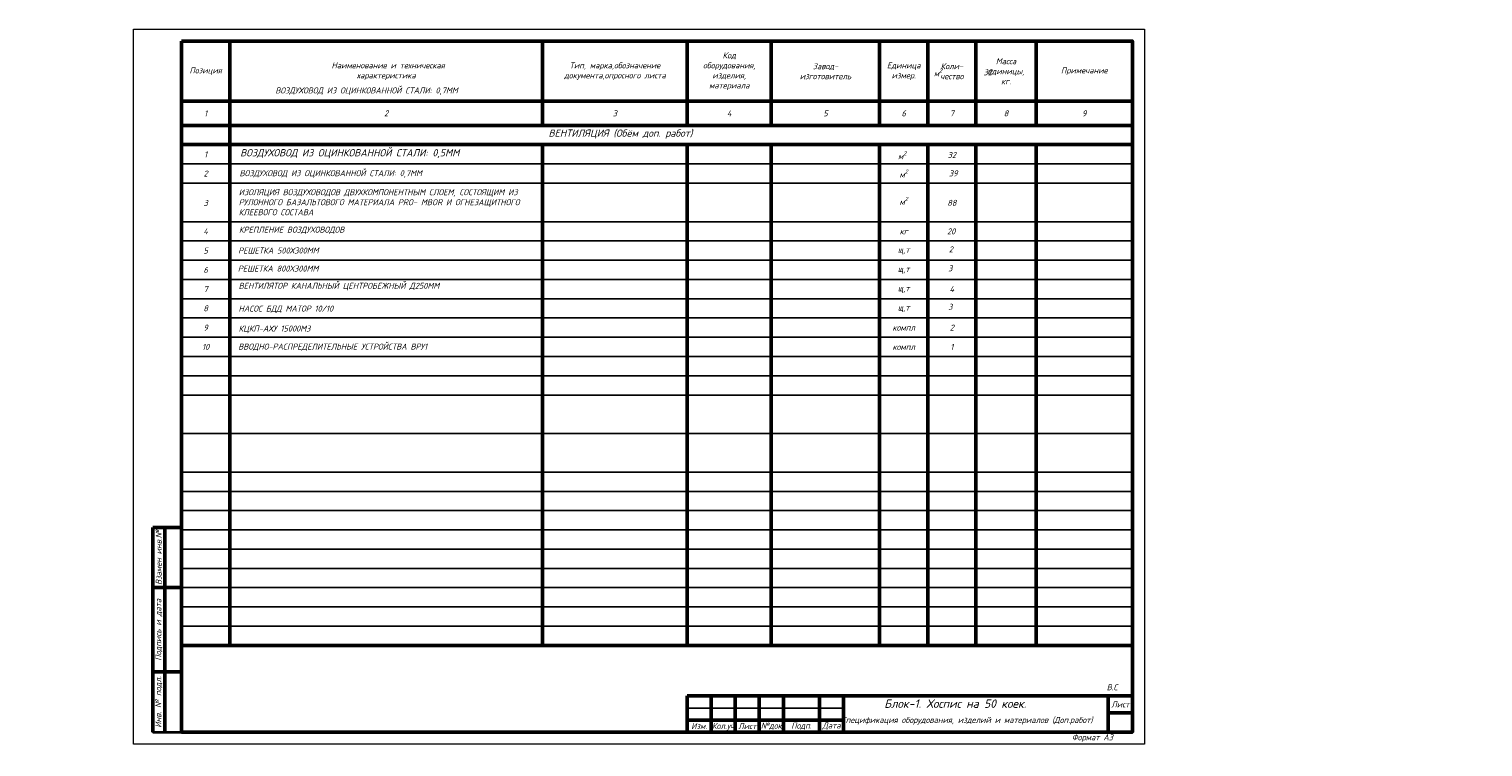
# Model space of a CAD drawing. Header units: millimetres. Extents: x -256102 to 1051688, y 9862 to 69256.
# Tile 33 of 33: x 376486 to 436885, y 10971 to 40786. Entities that reach past the tile are written whole.
import ezdxf

# ---------------------------------------------------------------- set-up
doc = ezdxf.new("R2010")
doc.units = ezdxf.units.MM
for name, color, linetype, lineweight in [('015', 7, 'Continuous', 15), ('STR. Штамп.0', 7, 'Continuous', 20), ('Надписи', 51, 'Continuous', 30), ('Текст', 7, 'Continuous', 13), ('ТХ. Таблицы', 7, 'Continuous', 25), ('ТХ. текст', 114, 'Continuous', 25), ('ТХ. штамп', 7, 'Continuous', 25)]:
    doc.layers.add(name, color=color, linetype=linetype, lineweight=lineweight)
doc.layers.add('mebel', color=7, linetype='Continuous')
doc.layers.add('STAMP', color=7, linetype='Continuous')
doc.styles.add('ISOCPEUR', font='isocpeui.ttf')
doc.styles.get("Standard").update_dxf_attribs({"font": 'isocpeui.ttf'})
doc.styles.add('ГОСТ', font='isocpeur.ttf', dxfattribs={"oblique": 15})

msp = doc.modelspace()

# ---------------------------------------------------------------- linework, layer by layer
at = {"color": 7, "lineweight": 50}
for p, q in [((382822.4, 40286.3), (422322.4, 40286.3)), ((384822.4, 40286.3), (384822.4, 15186.3)), ((397822.4, 40286.3), (397822.4, 36786.3)), ((403822.4, 40286.3), (403822.4, 36786.3)), ((407322.4, 40286.3), (407322.4, 36786.3)), ((411822.4, 40286.3), (411822.4, 36786.3)), ((413822.4, 40286.3), (413822.4, 36786.3)), ((415822.4, 40286.3), (415822.4, 36786.3)), ((418322.4, 40286.3), (418322.4, 36786.3)), ((382822.4, 37786.3), (422322.4, 37786.3)), ((382822.4, 36786.3), (422322.4, 36786.3)), ((382822.4, 35986.3), (422322.4, 35986.3)), ((397822.4, 35986.3), (397822.4, 15186.3)), ((403822.4, 35986.3), (403822.4, 15186.3)), ((407322.4, 35986.3), (407322.4, 15186.3)), ((411822.4, 35986.3), (411822.4, 15186.3)), ((413822.4, 35986.3), (413822.4, 15186.3)), ((415822.4, 35986.3), (415822.4, 15186.3)), ((418322.4, 35986.3), (418322.4, 15186.3)), ((381622.4, 20086.3), (381622.4, 11586.3)), ((381622.4, 20086.3), (382822.4, 20086.3)), ((382122.4, 20086.3), (382122.4, 11586.3)), ((381622.4, 17586.3), (382822.4, 17586.3)), ((382822.4, 15186.3), (422322.4, 15186.3)), ((381622.4, 14086.3), (382822.4, 14086.3)), ((404822.4, 13086.3), (404822.4, 11586.3)), ((405822.4, 13086.3), (405822.4, 11586.3)), ((406822.4, 13086.3), (406822.4, 11586.3)), ((407822.4, 13086.3), (407822.4, 11586.3)), ((409322.4, 13086.3), (409322.4, 11586.3)), ((410322.4, 13086.3), (410322.4, 11586.3)), ((421322.4, 11586.3), (421322.4, 13086.3)), ((403822.4, 12086.3), (410322.4, 12086.3)), ((421322.4, 12386.3), (422322.4, 12386.3))]:
    msp.add_line(p, q, dxfattribs=at)
at = {"color": 7, "lineweight": 35}
msp.add_line((381622.4, 11586.3), (382822.4, 11586.3), dxfattribs=at)
at = {"color": 7, "lineweight": 50}
for points in [[(382822.4, 40286.3), (422322.4, 40286.3), (422322.4, 11586.3), (382822.4, 11586.3)], [(403822.4, 13086.3), (422322.4, 13086.3), (422322.4, 11586.3), (403822.4, 11586.3)]]:
    msp.add_lwpolyline(points, close=True, dxfattribs=at)
at = {"layer": '015', "color": 7}
msp.add_lwpolyline([(380822.4, 40786.3), (422822.4, 40786.3), (422822.4, 11086.3), (380822.4, 11086.3)], close=True, dxfattribs=at)
at = {"layer": 'STAMP', "color": 7, "linetype": 'ByBlock'}
msp.add_point((381622.4, 11586.3), dxfattribs=at)
at = {"layer": 'ТХ. Таблицы', "color": 7}
for p, q in [((382822.4, 35186.3), (422322.4, 35186.3)), ((382822.4, 34386.3), (422322.4, 34386.3)), ((382822.4, 32786.3), (422322.4, 32786.3)), ((382822.4, 31986.3), (422322.4, 31986.3)), ((382822.4, 31186.3), (422322.4, 31186.3)), ((382822.4, 30386.3), (422322.4, 30386.3)), ((382822.4, 29586.3), (422322.4, 29586.3)), ((382822.4, 28786.3), (422322.4, 28786.3)), ((382822.4, 27986.3), (422322.4, 27986.3)), ((382822.4, 27186.3), (422322.4, 27186.3)), ((382822.4, 26386.3), (422322.4, 26386.3)), ((382822.4, 25586.3), (422322.4, 25586.3)), ((382822.4, 23986.3), (422322.4, 23986.3)), ((382822.4, 22386.3), (422322.4, 22386.3)), ((382822.4, 21586.3), (422322.4, 21586.3)), ((382822.4, 20786.3), (422322.4, 20786.3)), ((382822.4, 19986.3), (422322.4, 19986.3)), ((382822.4, 19186.3), (422322.4, 19186.3)), ((382822.4, 18386.3), (422322.4, 18386.3)), ((382822.4, 17586.3), (422322.4, 17586.3)), ((382822.4, 16786.3), (422322.4, 16786.3)), ((382822.4, 15986.3), (422322.4, 15986.3))]:
    msp.add_line(p, q, dxfattribs=at)
at = {"layer": 'ТХ. штамп', "color": 7, "lineweight": 25}
msp.add_line((403822.4, 12586.3), (410322.4, 12586.3), dxfattribs=at)

# ---------------------------------------------------------------- texts
at = {"color": 7, "lineweight": 50, "style": 'ГОСТ', "oblique": 15}
msp.add_text('Блок-1. Хоспис на 50 коек.', height=350, dxfattribs=at).set_placement((412010.2, 12593.4))
at = {"attachment_point": 1}
for s, insert, char_height, width in [('ВОЗДУХОВОД ИЗ ОЦИНКОВАННОЙ СТАЛИ: 0,7ММ', (386717.6, 38362.3), 250, 8198.352), ('ВОЗДУХОВОД ИЗ ОЦИНКОВАННОЙ СТАЛИ: 0,5ММ', (385257, 35799.6), 300, 9821.795), ('ВОЗДУХОВОД ИЗ ОЦИНКОВАННОЙ СТАЛИ: 0,7ММ', (385228.9, 34925.7), 250, 8198.352), ('ИЗОЛЯЦИЯ ВОЗДУХОВОДОВ ДВУХКОМПОНЕНТНЫМ СЛОЕМ, СОСТОЯЩИМ ИЗ РУЛОННОГО БАЗАЛЬТОВОГО МАТЕРИАЛА PRO- MBOR И ОГНЕЗАЩИТНОГО КЛЕЕВОГО СОСТАВА', (385195.9, 34136.2), 250, 11994.139), ('КРЕПЛЕНИЕ ВОЗДУХОВОДОВ', (385207.3, 32581.6), 250, 4697.358), ('РЕШЕТКА 500Х300ММ', (385173.5, 31714.2), 250, 3671.222), ('РЕШЕТКА 800Х300ММ', (385159.1, 30964.6), 250, 3671.222), ('ВЕНТИЛЯТОР КАНАЛЬНЫЙ ЦЕНТРОБЕЖНЫЙ Д250ММ', (385191.7, 30247.6), 250, 8682.188), ('НАСОС БДД МАТОР 10/10', (385187.3, 29301.8), 250, 4226.449), ('КЦКП-АХУ 15000М3', (385191.2, 28473.4), 250, 3380.881), ('ВВОДНО-РАСПРЕДЕЛИТЕЛЬНЫЕ УСТРОЙСТВА ВРУ1', (385175, 27724), 250, 8496.25)]:
    msp.add_mtext(s, dxfattribs=dict(at, insert=insert, char_height=char_height, width=width))
at = {"color": 7, "lineweight": 15, "insert": (415458.2, 12057.4), "char_height": 250, "width": 10647.808, "attachment_point": 5, "style": 'ISOCPEUR'}
msp.add_mtext('Спецификация оборудования, изделий и материалов (Доп.работ)', dxfattribs=at)
at = {"color": 7, "lineweight": 50, "char_height": 250, "attachment_point": 5, "style": 'ISOCPEUR'}
for s, insert, width in [('Изм.', (404322.4, 11836.3), 1000), ('{\\W0.9;Кол.уч}', (405322.4, 11810.1), 1000), ('Лист', (406322.4, 11836.3), 1000), ('№док', (407322.4, 11836.3), 1000), ('Подп.', (408572.4, 11836.3), 1500), ('Дата', (409822.4, 11836.3), 1000)]:
    msp.add_mtext(s, dxfattribs=dict(at, insert=insert, width=width))
at = {"layer": 'mebel', "color": 7}
msp.add_text('В.С', height=250, dxfattribs=at).set_placement((421255.4, 13323.2))
at = {"layer": 'STR. Штамп.0', "color": 7, "char_height": 250, "attachment_point": 5, "rotation": 90, "style": 'ISOCPEUR'}
for s, insert, width in [('Взамен инв.№', (381872.4, 18836.3), 2500), ('Подпись и дата', (381872.4, 15836.3), 3500), ('Инв. № подл.', (381872.4, 12836.3), 2500)]:
    msp.add_mtext(s, dxfattribs=dict(at, insert=insert, width=width))
at = {"layer": 'Надписи', "color": 7, "insert": (398065, 36615), "char_height": 300, "width": 12757.358, "attachment_point": 1, "style": 'ГОСТ'}
msp.add_mtext('ВЕНТИЛЯЦИЯ (Обём доп. работ)', dxfattribs=at)
at = {"layer": 'Текст', "color": 7, "insert": (213974, 12365.3), "char_height": 300, "width": 7000, "attachment_point": 1, "style": 'ГОСТ'}
msp.add_mtext('\\pi744.80762;Спецификация материал доп \\P\\pi2787.74991;работа', dxfattribs=at)
at = {"layer": 'ТХ. текст', "color": 7, "lineweight": 25, "char_height": 250, "attachment_point": 5, "style": 'ISOCPEUR'}
for s, insert, width in [(' Наименование и техническая\\Pхарактеристика', (391322.4, 39036.3), 13000), ('Тип, марка,обозначение\\Pдокумента,опросного листа', (400822.4, 39036.3), 6000), ('Код\\Pоборудования,\\Pизделия,\\Pматериала', (405572.4, 39036.3), 2000), ('Завод-\\Pизготовитель', (409572.4, 39036.3), 2000), ('Единица\\Pизмер.', (412822.4, 39036.3), 2000), ('Коли-\\Pчество', (414822.4, 39036.3), 2000), ('Масса\\Pединицы,\\Pкг.', (417072.4, 39036.3), 2000), ('Позиция', (383822.4, 39036.3), 2000), ('\\A1;м{\\H0.7x;\\S2^ ;}', (414251.9, 38984.9), 2000), ('\\A1;32', (416311.1, 38992.1), 2000), ('Примечание', (420322.4, 39036.3), 6000), ('2', (391322.4, 37286.3), 2000), ('3', (400822.4, 37286.3), 2000), ('6', (412822.4, 37286.3), 2000), ('8', (417072.4, 37286.3), 2000), ('9', (420322.4, 37286.3), 2000), ('1', (383822.4, 37286.3), 2000), ('4', (405572.4, 37286.3), 2000), ('5', (409572.4, 37286.3), 2000), ('7', (414822.4, 37286.3), 2000), ('1', (383822.4, 35586.3), 2000), ('\\A1;м{\\H0.7x;\\S2^ ;}', (412763.2, 35548.3), 2000), ('\\A1;32', (414822.4, 35555.5), 2000), ('2', (383822.4, 34786.3), 2000), ('\\A1;м{\\H0.7x;\\S2^ ;}', (412822.4, 34786.3), 2000), ('\\A1;39', (414881.5, 34793.4), 2000), ('\\A1;м{\\H0.7x;\\S2^ ;}', (412822.4, 33651.3), 2000), ('3', (383822.4, 33565.2), 2000), ('\\A1;88', (414822.4, 33569), 2000), ('4', (383822.4, 32386.3), 2000), ('кг', (412822.4, 32386.3), 2000), ('\\A1;20', (414795.4, 32386.3), 2000), ('5', (383822.4, 31586.3), 2000), ('щ,т', (412822.4, 31586.3), 2000), ('\\A1;2', (414781, 31636.7), 2000), ('6', (383822.4, 30786.3), 2000), ('щ,т', (412822.4, 30786.3), 2000), ('\\A1;3', (414757.9, 30848.9), 2000), ('7', (383822.4, 29986.3), 2000), ('щ,т', (412822.4, 29986.3), 2000), ('\\A1;4', (414822.4, 29986.3), 2000), ('8', (383822.4, 29186.3), 2000), ('щ,т', (412822.4, 29186.3), 2000), ('щ,т', (412822.4, 29186.3), 2000), ('\\A1;3', (414757.9, 29248.9), 2000), ('9', (383822.4, 28386.3), 2000), ('компл', (412822.4, 28386.3), 2000), ('\\A1;2', (414822.4, 28386.3), 2000), ('10', (383822.4, 27586.3), 2000), ('компл', (412822.4, 27586.3), 2000), ('\\A1;1', (414822.4, 27586.3), 2000)]:
    msp.add_mtext(s, dxfattribs=dict(at, insert=insert, width=width))
at = {"layer": 'ТХ. текст', "color": 7, "insert": (420660.4, 11336.3), "char_height": 250, "width": 3323.829, "attachment_point": 5, "style": 'ISOCPEUR'}
msp.add_mtext('Формат А3', dxfattribs=at)
at = {"layer": 'ТХ. штамп', "color": 7, "lineweight": 25, "char_height": 250, "width": 1000, "style": 'ISOCPEUR'}
for s, insert, attachment_point in [('Лист', (421822.4, 12736.3), 5), ('\\pi411.36364;3', (312725.7, 11601), 4)]:
    msp.add_mtext(s, dxfattribs=dict(at, insert=insert, attachment_point=attachment_point))

doc.saveas('drawing.dxf')
